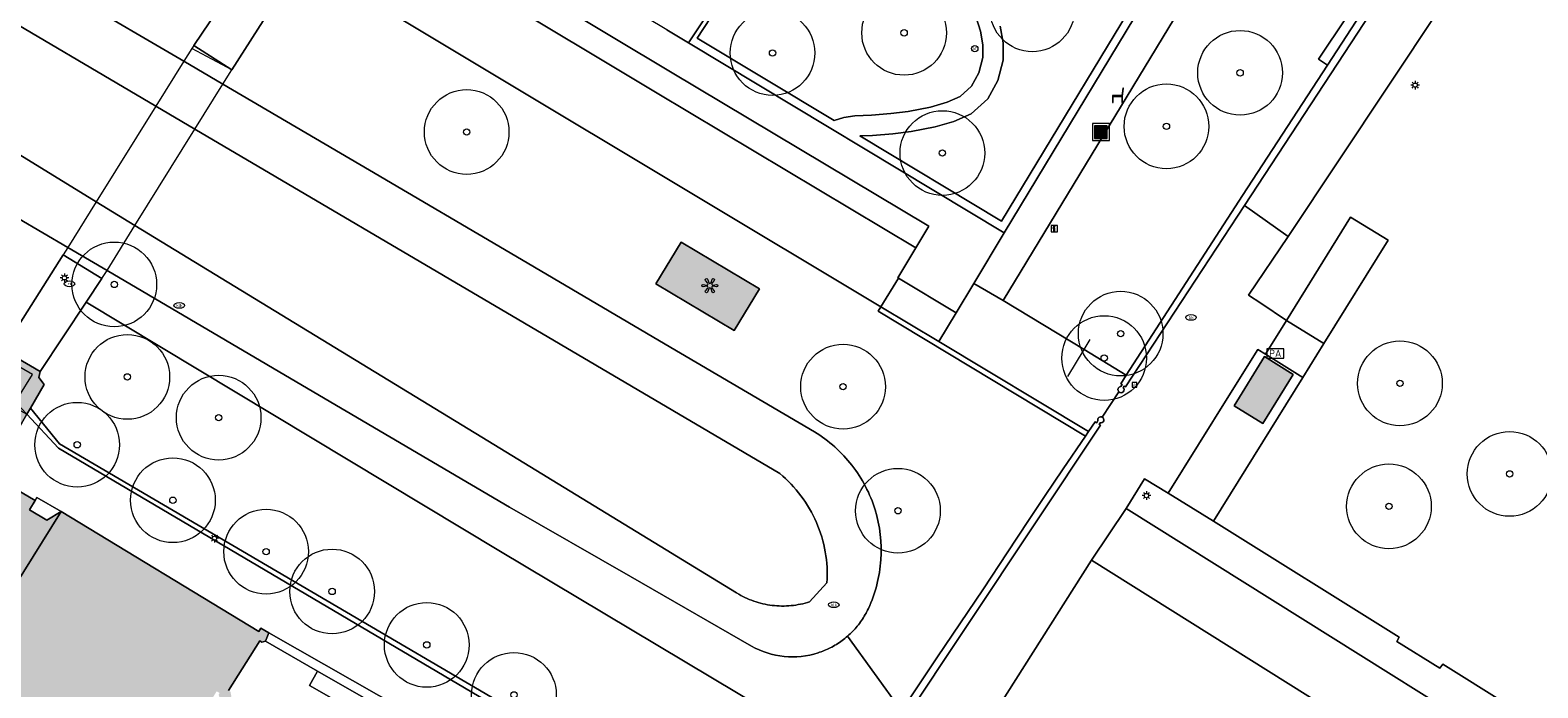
# Model space of a CAD drawing. Header units: metres. Extents: x 187482 to 189800, y 333582 to 335019.
# Tile 232 of 256: x 188946 to 189035, y 334511 to 334550. Entities that reach past the tile are written whole.
import ezdxf
from ezdxf.enums import TextEntityAlignment as Align

# ---------------------------------------------------------------- set-up
doc = ezdxf.new("R2010")
doc.units = ezdxf.units.M
doc.layers.get('0').update_dxf_attribs({"color": 252, "lineweight": 18})
for name, color, linetype, lineweight in [('B-WE-GR-BEPLANTING_CULTUUR_BOSPLANTSOEN-GV', 252, 'Continuous', 18), ('B-WE-GR-BEPLANTING_CULTUUR_HEESTERS-GV', 252, 'Continuous', 18), ('B-WE-GR-BEPLANTING_CULTUUR_ROOS-GV', 252, 'Continuous', 18), ('B-WE-GR-BOOM-S', 252, 'Continuous', 18), ('B-WE-IE-KUNSTOBJECT-S', 252, 'Continuous', 18), ('B-WE-IE-MEUBILAIR-S', 252, 'Continuous', 18), ('B-WE-IE-MEUBILAIR_WEGMEUBILAIR-S', 252, 'Continuous', 18), ('B-WE-IE-MEUBILAIR_WEGMEUBILAIR_AFVALBAK-S', 252, 'Continuous', 18), ('B-WE-IE-TERREINAFSCHEIDING_KUNSTMATIG_HEKWERK-G', 252, 'IE-TERREINAFSCHEIDING_KUNSTMATIG-SO', 18), ('B-WE-IE-TERREINAFSCHEIDING_KUNSTMATIG_MUUR-G', 252, 'IE-TERREINAFSCHEIDING_KUNSTMATIG-SO', 18), ('B-WE-IE-TERREINAFSCHEIDING_KUNSTMATIG_MUUR-GV', 252, 'Continuous', 18), ('B-WE-KW-KUNSTWERK_DEK-GV', 252, 'Continuous', 18), ('B-WE-OG-BEBOUWING-GV', 252, 'Continuous', 18), ('B-WE-OG-TERREIN_BEGROEID-GV', 252, 'Continuous', 18), ('B-WE-OG-TERREIN_ERF-GV', 252, 'Continuous', 18), ('B-WE-OG-TERREIN_OEVER-GV', 252, 'Continuous', 18), ('B-WE-OG-WATER_BEEK-GV', 252, 'Continuous', 18), ('B-WE-OG-WEG-GV', 252, 'Continuous', 18), ('B-WE-VH-GESLOTENVERHARDING_ASFALT-GV', 252, 'Continuous', 18), ('B-WE-VH-HALFVERHARDING_GRAVEL-GV', 252, 'Continuous', 18), ('B-WE-VH-ONVERHARD-GV', 252, 'Continuous', 18), ('B-WE-VH-OPENVERHARDING-GV', 252, 'Continuous', 18), ('B-WE-VH-OPENVERHARDING_BETONELEMENT-GV', 252, 'Continuous', 18), ('B-WE-VH-OPENVERHARDING_SIERBESTRATING-GV', 252, 'Continuous', 18), ('B-WE-VH-OPENVERHARDING_STRAATBAKSTEEN-GV', 252, 'Continuous', 18)]:
    doc.layers.add(name, color=color, linetype=linetype, lineweight=lineweight)
doc.layers.add('B-WE-OG-BEBOUWING-V', color=7, linetype='Continuous', lineweight=18, true_color=0xf0f0f0)
doc.styles.add('NLCS-ISO', font='NLCS-ISO.ttf')
doc.linetypes.add('IE-TERREINAFSCHEIDING_KUNSTMATIG-SO', pattern='A,4,[82,NLCS.SHX,S=0.75,R=90,X=0,Y=0],4,-2', length=10)

# ---------------------------------------------------------------- blocks, each defined once
blk = doc.blocks.new('SIE-WEG_AFVALBAK-SO')
h = blk.add_hatch(color=256)
h.dxf.hatch_style = 1
h.paths.add_polyline_path([(-1.5, -1.5), (1.5, -1.5), (1.5, 1.5), (-1.5, 1.5)])
for points in [[(-2, -2), (2, -2), (2, 2), (-2, 2)], [(-1.5, -1.5), (1.5, -1.5), (1.5, 1.5), (-1.5, 1.5)]]:
    blk.add_lwpolyline(points, close=True)
blk = doc.blocks.new('SIE-MEUBILAIR_BORD_VERKEER-SO')
blk.add_lwpolyline([(-0.5625, -0.5625), (0.5625, -0.5625), (0.5625, 0.5625), (-0.5625, 0.5625)], close=True)
at = {"style": 'NLCS-ISO'}
blk.add_text('vb', height=0.75, dxfattribs=at).set_placement((0, 0), align=Align.MIDDLE_CENTER)
blk = doc.blocks.new('SIE-MEUBILAIR_BORD_INFORMATIE-SO')
h = blk.add_hatch(color=256)
h.dxf.hatch_style = 1
h.paths.add_polyline_path([(0.13, 0.2), (-0.33, 0.2), (-0.33, 0.08), (-0.13, 0.08), (-0.13, -0.65), (0.13, -0.65)])
h = blk.add_hatch(color=256)
h.dxf.hatch_style = 1
edge = h.paths.add_edge_path()
edge.add_arc((0, 0.5), 0.149, 0, 360)
for points in [[(-0.75, -0.75), (0.75, -0.75), (0.75, 0.75), (-0.75, 0.75)], [(0.13, 0.2), (-0.33, 0.2), (-0.33, 0.08), (-0.13, 0.08), (-0.13, -0.65), (0.13, -0.65)]]:
    blk.add_lwpolyline(points, close=True)
blk.add_circle((0, 0.5), 0.149)
blk = doc.blocks.new('SIE-MEUBILAIR_PAAL_LICHTMAST-SO')
for points in [[(-0.62, 0), (-1, 0)], [(-0.71, 0.71), (-0.44, 0.44)], [(0, 1), (0, 0.62)], [(0.44, 0.44), (0.71, 0.71)], [(1, 0), (0.62, 0)], [(-0.71, -0.71), (-0.44, -0.44)], [(0, -0.62), (0, -1)], [(0.44, -0.44), (0.71, -0.71)]]:
    blk.add_lwpolyline(points)
blk.add_circle((0, 0), 0.5)
blk = doc.blocks.new('SIE-MEUBILAIR_PAAL_AFSLUITPAAL-SO')
blk.add_circle((0, 0), 0.75)
at = {"style": 'NLCS-ISO'}
blk.add_text('af', height=0.75, dxfattribs=at).set_placement((0, 0.05), align=Align.MIDDLE_CENTER)
blk = doc.blocks.new('SIE-MEUBILAIR_PUT_RIOOLPUT-SO')
blk.add_ellipse((0, 0), major_axis=(1.25, 0), ratio=0.54)
at = {"style": 'NLCS-ISO'}
blk.add_text('ri', height=0.75, dxfattribs=at).set_placement((-0.04, 0.07), align=Align.MIDDLE_CENTER)
blk = doc.blocks.new('SIE-MEUBILAIR_PUT_KOLK-SO')
blk.add_ellipse((0, 0), major_axis=(1.25, 0), ratio=0.54)
at = {"style": 'NLCS-ISO'}
blk.add_text('klk', height=0.75, dxfattribs=at).set_placement((0.03, 0), align=Align.MIDDLE_CENTER)
blk = doc.blocks.new('SIE-MEUBILAIR_PUT_BRANDKRAAN-SO')
blk.add_ellipse((0, 0), major_axis=(1.25, 0), ratio=0.54)
at = {"style": 'NLCS-ISO'}
blk.add_text('bk', height=0.75, dxfattribs=at).set_placement((0.03, 0), align=Align.MIDDLE_CENTER)
blk = doc.blocks.new('SIE-KUNSTOBJECT-SO')
at = {"flags": 128}
blk.add_lwpolyline([(0.27, -0.73, 0.700208), (-0.27, -0.73), (-0.56, -1.53, -1), (-1.05, -1.25), (-0.5, -0.6, 0.700208), (-0.77, -0.13), (-1.6, -0.28, -1), (-1.6, 0.28), (-0.77, 0.13, 0.700208), (-0.5, 0.6), (-1.05, 1.25, -1), (-0.56, 1.53), (-0.27, 0.73, 0.700208), (0.27, 0.73), (0.56, 1.53, -1), (1.05, 1.25), (0.5, 0.6, 0.700208), (0.77, 0.13), (1.6, 0.28, -1), (1.6, -0.28), (0.77, -0.13, 0.700208), (0.5, -0.6), (1.05, -1.25, -1), (0.56, -1.53)], format="xyb", close=True, dxfattribs=at)
blk = doc.blocks.new('SIE-WEG_PARKEERAUTOMAAT-SO')
at = {"flags": 128}
blk.add_lwpolyline([(-2, -1.095), (2, -1.095), (2, 1.095), (-2, 1.095)], close=True, dxfattribs=at)
at = {"style": 'NLCS-ISO'}
blk.add_text('PA', height=1.75, dxfattribs=at).set_placement((0, 0), align=Align.MIDDLE_CENTER)
blk = doc.blocks.new('SIE-WEG_ZITBANK-SO')
at = {"color": 0, "linetype": 'ByBlock', "lineweight": 18}
blk.add_lwpolyline([(-0.91, -1.63), (-0.91, -0.2), (1.09, -0.2), (1.09, -1.63), (1.29, -1.63), (1.29, -0.21), (1.54, 1.78), (1.33, 1.78), (1.11, 0), (-1.11, 0), (-1.11, -1.63)], close=True, dxfattribs=at)
blk = doc.blocks.new('SGR-BOOM_GBKN-SO')
at = {"color": 0, "linetype": 'ByBlock', "lineweight": 18}
for radius in [2, 0.15]:
    blk.add_circle((0, 0), radius, dxfattribs=at)

msp = doc.modelspace()

# ---------------------------------------------------------------- hatches: boundary and pattern name
at = {"layer": 'B-WE-OG-BEBOUWING-V'}
h = msp.add_hatch(color=256, dxfattribs=at)
h.dxf.hatch_style = 1
h.paths.add_polyline_path([(188945.52, 334527.035), (188945.728, 334527.396), (188946.533, 334528.795), (188946.216, 334529.2), (188946.313, 334529.564), (188944.11, 334530.842), (188935.471, 334535.855), (188924.757, 334542.072), (188914.941, 334547.712), (188914.669, 334547.357), (188914.366, 334547.586), (188914.562, 334547.908), (188911.848, 334549.441), (188908.793, 334551.167), (188907.605, 334551.838), (188907.252, 334551.176), (188906.064, 334548.953), (188904.606, 334546.225), (188905.179, 334545.895), (188905.131, 334545.791), (188905.422, 334545.524), (188905.635, 334545.191), (188905.755, 334544.815), (188905.775, 334544.42), (188916.484, 334539.313), (188943.454, 334523.444)], flags=17)
edge = h.paths.add_edge_path(flags=16)
edge.add_arc((188916.589, 334525.554), 0.192, 269.2213, 316.19144)
edge.add_arc((188916.594, 334525.559), 0.192, 313.80856, 360.7787)
edge.add_arc((188916.594, 334525.565), 0.192, 359.2213, 406.19144)
edge.add_arc((188916.589, 334525.57), 0.192, 43.80856, 90.7787)
edge.add_arc((188916.583, 334525.57), 0.192, 89.2213, 136.19144)
edge.add_arc((188916.578, 334525.565), 0.192, 133.80856, 180.7787)
edge.add_arc((188916.578, 334525.559), 0.192, 179.2213, 226.19144)
edge.add_arc((188916.583, 334525.554), 0.192, 223.80856, 270.7787)
h = msp.add_hatch(color=256, dxfattribs=at)
h.dxf.hatch_style = 1
h.paths.add_polyline_path([(188916.484, 334539.313), (188914.402, 334534.556), (188918.145, 334532.362), (188919.613, 334531.502), (188917.017, 334527.065), (188917.149, 334526.988), (188937.002, 334515.379), (188937.104, 334515.319), (188942.012, 334512.449), (188947.536, 334521.294), (188946.699, 334520.792), (188945.682, 334521.39), (188946.007, 334521.942), (188943.454, 334523.444)], flags=17)
edge = h.paths.add_edge_path(flags=16)
edge.add_arc((188926.59, 334519.687), 0.192, 313.80856, 360.7787)
edge.add_arc((188926.59, 334519.693), 0.192, 359.2213, 406.19144)
edge.add_arc((188926.585, 334519.698), 0.192, 43.80856, 90.7787)
edge.add_arc((188926.579, 334519.698), 0.192, 89.2213, 136.19144)
edge.add_arc((188926.574, 334519.693), 0.192, 133.80856, 180.7787)
edge.add_arc((188926.574, 334519.687), 0.192, 179.2213, 226.19144)
edge.add_arc((188926.579, 334519.682), 0.192, 223.80856, 270.7787)
edge.add_arc((188926.585, 334519.682), 0.192, 269.2213, 316.19144)
edge = h.paths.add_edge_path(flags=16)
edge.add_line((188931.211, 334517.205), (188931.099, 334517.262))
edge.add_line((188931.099, 334517.262), (188930.969, 334517.237))
edge.add_line((188930.969, 334517.237), (188930.892, 334517.155))
edge.add_line((188930.892, 334517.155), (188930.891, 334517.058))
edge.add_line((188930.891, 334517.058), (188930.91, 334516.968))
edge.add_line((188930.91, 334516.968), (188930.991, 334516.883))
edge.add_line((188930.991, 334516.883), (188931.114, 334516.876))
edge.add_line((188931.114, 334516.876), (188931.25, 334516.94))
edge.add_line((188931.25, 334516.94), (188931.27, 334517.064))
edge.add_arc((188931.078, 334517.067), 0.192, 359.2213, 406.19144)
edge = h.paths.add_edge_path(flags=16)
edge.add_line((188936.285, 334514.14), (188936.205, 334514.321))
edge.add_line((188936.205, 334514.321), (188935.976, 334514.308))
edge.add_line((188935.976, 334514.308), (188935.889, 334514.101))
edge.add_line((188935.889, 334514.101), (188935.986, 334513.966))
edge.add_line((188935.986, 334513.966), (188936.124, 334513.944))
edge.add_line((188936.124, 334513.944), (188936.226, 334513.999))
edge.add_arc((188936.093, 334514.137), 0.192, 313.80856, 360.7787)
edge = h.paths.add_edge_path(flags=16)
edge.add_arc((188921.582, 334522.606), 0.192, 313.80856, 360.7787)
edge.add_arc((188921.582, 334522.612), 0.192, 359.2213, 406.19144)
edge.add_arc((188921.577, 334522.617), 0.192, 43.80856, 90.7787)
edge.add_arc((188921.571, 334522.617), 0.192, 89.2213, 136.19144)
edge.add_arc((188921.566, 334522.612), 0.192, 133.80856, 180.7787)
edge.add_arc((188921.566, 334522.606), 0.192, 179.2213, 226.19144)
edge.add_arc((188921.571, 334522.601), 0.192, 223.80856, 270.7787)
edge.add_arc((188921.577, 334522.601), 0.192, 269.2213, 316.19144)
edge = h.paths.add_edge_path(flags=16)
edge.add_arc((188916.589, 334525.554), 0.192, 269.2213, 316.19144)
edge.add_arc((188916.594, 334525.559), 0.192, 313.80856, 360.7787)
edge.add_arc((188916.594, 334525.565), 0.192, 359.2213, 406.19144)
edge.add_arc((188916.589, 334525.57), 0.192, 43.80856, 90.7787)
edge.add_arc((188916.583, 334525.57), 0.192, 89.2213, 136.19144)
edge.add_arc((188916.578, 334525.565), 0.192, 133.80856, 180.7787)
edge.add_arc((188916.578, 334525.559), 0.192, 179.2213, 226.19144)
edge.add_arc((188916.583, 334525.554), 0.192, 223.80856, 270.7787)
h = msp.add_hatch(color=256, dxfattribs=at)
h.dxf.hatch_style = 1
h.paths.add_polyline_path([(188984.165, 334537.203), (188982.667, 334534.739), (188987.291, 334531.978), (188988.789, 334534.442)], flags=17)
h = msp.add_hatch(color=256, dxfattribs=at)
h.dxf.hatch_style = 1
h.paths.add_polyline_path([(189020.317, 334529.394), (189018.614, 334530.448), (189016.84, 334527.54), (189018.524, 334526.487)], flags=17)
h = msp.add_hatch(color=256, dxfattribs=at)
h.dxf.hatch_style = 1
h.paths.add_polyline_path([(188938.757, 334440.071), (188926.433, 334448.333), (188934.615, 334460.335), (188943.94, 334454.204), (188942.301, 334451.751), (188945.142, 334449.86)], flags=16)
h.paths.add_polyline_path([(188924.249, 334476.285), (188921.843, 334472.686), (188925.569, 334470.202), (188923.668, 334467.415), (188925.724, 334466.012), (188915.809, 334451.105), (188927.046, 334432.276), (188927.263, 334432.405), (188927.084, 334432.706), (188931.425, 334439.168), (188934.241, 334437.297), (188928.952, 334429.57), (188928.773, 334429.871), (188928.558, 334429.743), (188932.145, 334423.732), (188955.368, 334458.895), (188933.888, 334473.283), (188936.951, 334478.191), (188937.223, 334477.795), (188937.572, 334477.938), (188937.668, 334478.172), (188937.611, 334478.472), (188937.508, 334478.529), (188939.28, 334481.397), (188939.405, 334481.331), (188939.679, 334481.414), (188939.83, 334481.667), (188939.758, 334481.979), (188939.52, 334482.125), (188939.233, 334482.052), (188939.17, 334481.95), (188938.983, 334482.065), (188945.448, 334492.597), (188945.619, 334492.421), (188945.914, 334492.496), (188946.051, 334492.707), (188946.002, 334493.019), (188945.904, 334493.084), (188946.752, 334494.485), (188946.842, 334494.433), (188947.103, 334494.508), (188948.258, 334493.97), (188948.206, 334493.862), (188948.299, 334493.595), (188948.355, 334493.568), (188948.434, 334493.529), (188948.671, 334493.576), (188948.776, 334493.718), (188948.723, 334493.862), (188948.674, 334493.995), (188950.375, 334496.746), (188950.572, 334496.762), (188950.651, 334496.769), (188950.755, 334496.957), (188950.687, 334497.144), (188950.597, 334497.199), (188950.548, 334497.229), (188950.319, 334497), (188949.186, 334497.789), (188949.123, 334498.223), (188949.025, 334498.291), (188949.958, 334499.631), (188950.347, 334499.643), (188950.476, 334499.862), (188950.383, 334500.136), (188950.192, 334500.283), (188956.73, 334510.688), (188956.906, 334510.591), (188956.845, 334510.489), (188956.936, 334510.232), (188957.198, 334510.087), (188957.47, 334510.166), (188957.599, 334510.399), (188957.54, 334510.672), (188957.43, 334510.741), (188959.273, 334513.669), (188959.393, 334513.594), (188959.617, 334513.646), (188959.806, 334514.147), (188959.33, 334514.41), (188959.229, 334514.226), (188947.536, 334521.294), (188942.012, 334512.449), (188925.812, 334486.156), (188925.718, 334486.213), (188925.655, 334486.112), (188925.553, 334486.174), (188925.165, 334485.544), (188925.59, 334485.282), (188922.702, 334481.267), (188923.377, 334480.88), (188923.594, 334481.139), (188926.618, 334479.012), (188924.552, 334476.048)], flags=17)
h.paths.add_polyline_path([(188905.935, 334427.256), (188908.6, 334424.011), (188908.435, 334423.867), (188912.764, 334419.841), (188920.656, 334411.599), (188921.078, 334412.293), (188920.989, 334412.417), (188924.088, 334417.433), (188924.205, 334417.298), (188924.456, 334417.765), (188924.577, 334417.99), (188924.188, 334418.55), (188924.048, 334418.437), (188916.916, 334429.923), (188910.667, 334425.831), (188909.894, 334427.141), (188908.55, 334429.42), (188907.437, 334428.523)], flags=16)
h.paths.add_polyline_path([(188939.745, 334411.481), (188939.892, 334411.702), (188940.222, 334411.387), (188940.412, 334411.605), (188940.228, 334411.876), (188940.484, 334412.246), (188939.826, 334412.701), (188942.045, 334415.909), (188942.908, 334415.311), (188943.481, 334416.139), (188942.535, 334416.793), (188944.312, 334419.542), (188945.251, 334418.879), (188945.869, 334419.754), (188944.93, 334420.417), (188946.565, 334422.991), (188947.525, 334422.358), (188948.096, 334423.224), (188947.132, 334423.834), (188948.838, 334426.485), (188949.816, 334425.853), (188950.369, 334426.743), (188949.393, 334427.35), (188951.128, 334429.989), (188952.079, 334429.331), (188952.673, 334430.224), (188951.716, 334430.861), (188953.414, 334433.455), (188954.336, 334432.81), (188954.936, 334433.713), (188953.978, 334434.349), (188955.693, 334436.932), (188956.608, 334436.297), (188957.193, 334437.203), (188956.227, 334437.827), (188957.909, 334440.431), (188958.872, 334439.817), (188959.452, 334440.72), (188958.485, 334441.342), (188960.399, 334444.317), (188961.545, 334443.914), (188961.761, 334444.994), (188961.428, 334445.061), (188961.722, 334445.563), (188961.126, 334445.82), (188961.307, 334446.096), (188962.437, 334445.357), (188963.77, 334447.397), (188964.876, 334448.925), (188963.675, 334449.694), (188965.326, 334452.259), (188955.368, 334458.895), (188932.145, 334423.732), (188929.469, 334419.642), (188929.117, 334419.837), (188928.589, 334419.157), (188929.405, 334418.605), (188929.528, 334418.747), (188929.693, 334418.647), (188929.853, 334418.787), (188931.812, 334417.393), (188931.774, 334417.275), (188931.921, 334417.123), (188931.815, 334416.957), (188932.569, 334416.42), (188932.735, 334416.603), (188932.861, 334416.442), (188933.038, 334416.602), (188933.146, 334416.46), (188933.054, 334416.37), (188935.632, 334414.573), (188935.72, 334414.737), (188935.839, 334414.615), (188935.741, 334414.503), (188935.917, 334414.389), (188935.814, 334414.206), (188936.618, 334413.697), (188936.752, 334413.818), (188936.932, 334413.734), (188937.048, 334413.827), (188938.989, 334412.43), (188938.927, 334412.297), (188939.081, 334412.205), (188938.974, 334412.026)], flags=16)
h.paths.add_polyline_path([(188913.008, 334487.952), (188917.215, 334483.739), (188921.413, 334488.971), (188920.256, 334490.324), (188918.655, 334492.198), (188918.32, 334492.591), (188912.926, 334488.035)], flags=16)
h.paths.add_polyline_path([(188923.377, 334480.88), (188922.195, 334479.47), (188921.754, 334479.76), (188921.653, 334479.642), (188920.892, 334478.381), (188924.249, 334476.285), (188924.552, 334476.048), (188926.618, 334479.012), (188923.594, 334481.139)], flags=16)
edge = h.paths.add_edge_path(flags=16)
edge.add_arc((188926.59, 334519.687), 0.192, 313.80856, 360.7787)
edge.add_arc((188926.59, 334519.693), 0.192, 359.2213, 406.19144)
edge.add_arc((188926.585, 334519.698), 0.192, 43.80856, 90.7787)
edge.add_arc((188926.579, 334519.698), 0.192, 89.2213, 136.19144)
edge.add_arc((188926.574, 334519.693), 0.192, 133.80856, 180.7787)
edge.add_arc((188926.574, 334519.687), 0.192, 179.2213, 226.19144)
edge.add_arc((188926.579, 334519.682), 0.192, 223.80856, 270.7787)
edge.add_arc((188926.585, 334519.682), 0.192, 269.2213, 316.19144)
edge = h.paths.add_edge_path(flags=16)
edge.add_line((188931.211, 334517.205), (188931.099, 334517.262))
edge.add_line((188931.099, 334517.262), (188930.969, 334517.237))
edge.add_line((188930.969, 334517.237), (188930.892, 334517.155))
edge.add_line((188930.892, 334517.155), (188930.891, 334517.058))
edge.add_line((188930.891, 334517.058), (188930.91, 334516.968))
edge.add_line((188930.91, 334516.968), (188930.991, 334516.883))
edge.add_line((188930.991, 334516.883), (188931.114, 334516.876))
edge.add_line((188931.114, 334516.876), (188931.25, 334516.94))
edge.add_line((188931.25, 334516.94), (188931.27, 334517.064))
edge.add_arc((188931.078, 334517.067), 0.192, 359.2213, 406.19144)
edge = h.paths.add_edge_path(flags=16)
edge.add_line((188936.285, 334514.14), (188936.205, 334514.321))
edge.add_line((188936.205, 334514.321), (188935.976, 334514.308))
edge.add_line((188935.976, 334514.308), (188935.889, 334514.101))
edge.add_line((188935.889, 334514.101), (188935.986, 334513.966))
edge.add_line((188935.986, 334513.966), (188936.124, 334513.944))
edge.add_line((188936.124, 334513.944), (188936.226, 334513.999))
edge.add_arc((188936.093, 334514.137), 0.192, 313.80856, 360.7787)

# ---------------------------------------------------------------- linework, layer by layer
at = {"layer": 'B-WE-GR-BEPLANTING_CULTUUR_BOSPLANTSOEN-GV', "flags": 128}
for points in [[(188962.138, 334528.547), (188950.254, 334535.532), (188947.933, 334536.884), (188943.486, 334539.475), (188939.039, 334542.066), (188936.803, 334538.159), (188936.858, 334538.128), (188935.471, 334535.855), (188944.11, 334530.842), (188947.659, 334536.445), (188949.95, 334535.042), (188949.024, 334533.647), (188973.396, 334519.005), (188993.803, 334506.815), (188995.107, 334506.052), (188996.18, 334508.17), (188996.271, 334508.145), (188997.18, 334509.546), (188993.999, 334513.944)], [(188988.313, 334513.355), (188981.168, 334517.458), (188974.022, 334521.562), (188962.138, 334528.547)]]:
    msp.add_lwpolyline(points, dxfattribs=at)
msp.add_lwpolyline([(188973.396, 334519.005), (188949.024, 334533.647), (188946.313, 334529.564), (188946.216, 334529.2), (188946.533, 334528.795), (188945.728, 334527.396), (188947.439, 334525.301), (188989.883, 334500.438), (188990.697, 334501.687), (188991.751, 334503.364), (188992.794, 334505.011), (188993.803, 334506.815)], close=True, dxfattribs=at)
at = {"layer": 'B-WE-GR-BEPLANTING_CULTUUR_BOSPLANTSOEN-GV'}
for points in [[(188990.243, 334512.745, -0.102802), (188988.313, 334513.355)], [(188992.622, 334513.092, -0.017059), (188992.255, 334512.958)], [(188992.978, 334513.255, -0.020508), (188992.622, 334513.092)], [(188993.678, 334513.686, -0.041521), (188992.978, 334513.255)], [(188993.999, 334513.944, -0.018962), (188993.678, 334513.686)], [(188992.255, 334512.958, -0.102887), (188990.243, 334512.745)]]:
    msp.add_lwpolyline(points, format="xyb", dxfattribs=at)
at = {"layer": 'B-WE-GR-BEPLANTING_CULTUUR_HEESTERS-GV', "flags": 128}
msp.add_lwpolyline([(188988.814, 334497.083), (188988.807, 334497.087), (188983.436, 334500.143), (188983.335, 334500.078), (188962.695, 334511.885), (188962.208, 334511.022), (188988.264, 334496.187), (188988.279, 334496.211)], close=True, dxfattribs=at)
at = {"layer": 'B-WE-GR-BEPLANTING_CULTUUR_ROOS-GV', "flags": 128}
msp.add_lwpolyline([(189015.367, 334553.832), (189003.191, 334533.746), (189007.963, 334530.855), (189010.457, 334529.344), (189017.333, 334539.95), (189022.34, 334547.651), (189021.819, 334547.99), (189028.393, 334557.825)], dxfattribs=at)
at = {"layer": 'B-WE-IE-TERREINAFSCHEIDING_KUNSTMATIG_HEKWERK-G', "ltscale": 0.2, "flags": 128}
for points in [[(189023.71, 334538.677), (189019.926, 334532.569)], [(189022.125, 334531.206), (189025.93, 334537.323)], [(189007.963, 334530.855), (189008.328, 334531.458)], [(189007.007, 334529.276), (189007.963, 334530.855)], [(189009.038, 334526.867), (189010.028, 334528.357)], [(188945.728, 334527.396), (188947.439, 334525.301), (188989.883, 334500.438)]]:
    msp.add_lwpolyline(points, dxfattribs=at)
at = {"layer": 'B-WE-IE-TERREINAFSCHEIDING_KUNSTMATIG_MUUR-G', "ltscale": 0.2, "flags": 128}
for points in [[(189017.448, 334539.366), (189031.58, 334560.922), (189037.235, 334569.199)], [(189027.651, 334555.784), (189022.34, 334547.651)], [(189022.34, 334547.651), (189017.333, 334539.95)], [(189017.333, 334539.95), (189010.457, 334529.344)], [(189010.423, 334528.651), (189017.448, 334539.366)], [(189025.93, 334537.323), (189023.71, 334538.677)], [(188995.803, 334533.13), (188995.962, 334533.376)], [(188995.803, 334533.13), (189008.051, 334525.75)], [(188995.962, 334533.376), (188999.38, 334531.327)], [(188999.38, 334531.327), (189008.235, 334526.018)], [(189010.457, 334529.344), (189010.132, 334528.842)], [(189010.132, 334528.842), (189010.215, 334528.786)], [(189010.215, 334528.786), (189010.138, 334528.673)], [(189010.28, 334528.616), (189010.339, 334528.706)], [(189010.339, 334528.706), (189010.423, 334528.651)], [(189008.631, 334526.594), (189008.235, 334526.018)], [(189008.715, 334526.539), (189008.631, 334526.594)], [(189008.785, 334526.647), (189008.715, 334526.539)], [(189008.858, 334526.442), (189008.917, 334526.531)], [(189008.942, 334526.387), (189008.858, 334526.442)], [(188997.188, 334508.757), (189008.942, 334526.387)], [(189008.051, 334525.75), (189006.724, 334523.82)], [(189008.235, 334526.018), (189008.051, 334525.75)], [(189006.724, 334523.82), (189005.619, 334522.186)], [(189005.619, 334522.186), (189004.675, 334520.772)], [(189004.675, 334520.772), (189003.416, 334518.868)], [(189003.416, 334518.868), (189002.018, 334516.734)], [(189002.018, 334516.734), (188999.272, 334512.665)], [(188999.272, 334512.665), (188997.18, 334509.546)]]:
    msp.add_lwpolyline(points, dxfattribs=at)
at = {"layer": 'B-WE-IE-TERREINAFSCHEIDING_KUNSTMATIG_MUUR-G', "ltscale": 0.2}
for points in [[(189010.138, 334528.673, 0.671085), (189010.028, 334528.357)], [(189010.028, 334528.357, 0.952994), (189010.28, 334528.616)], [(189009.038, 334526.867, 0.678736), (189008.785, 334526.647)], [(189008.917, 334526.531, 0.877753), (189009.038, 334526.867)]]:
    msp.add_lwpolyline(points, format="xyb", dxfattribs=at)
at = {"layer": 'B-WE-IE-TERREINAFSCHEIDING_KUNSTMATIG_MUUR-GV', "flags": 128}
for points in [[(189010.28, 334528.616), (189010.339, 334528.706), (189010.423, 334528.651), (189017.448, 334539.366), (189031.58, 334560.922), (189037.235, 334569.199), (189034.457, 334571.267), (189026.997, 334576.821), (189009.74, 334588.647)], [(189027.651, 334555.784), (189022.34, 334547.651), (189017.333, 334539.95), (189010.457, 334529.344), (189010.132, 334528.842), (189010.215, 334528.786), (189010.138, 334528.673)], [(189008.785, 334526.647), (189008.715, 334526.539), (189008.631, 334526.594), (189008.235, 334526.018), (189008.051, 334525.75), (189006.724, 334523.82), (189005.619, 334522.186), (189004.675, 334520.772), (189003.416, 334518.868), (189002.018, 334516.734), (188999.272, 334512.665), (188997.18, 334509.546), (188996.271, 334508.145), (188996.18, 334508.17), (188995.107, 334506.052), (188994.907, 334505.657), (188995.342, 334505.432), (188995.377, 334505.499), (188996.327, 334507.334), (188996.632, 334507.923), (188997.188, 334508.757), (189008.942, 334526.387)], [(189008.942, 334526.387), (189008.858, 334526.442), (189008.917, 334526.531)]]:
    msp.add_lwpolyline(points, dxfattribs=at)
for points in [[(188999.38, 334531.327), (188995.962, 334533.376), (188995.803, 334533.13), (189008.051, 334525.75), (189008.235, 334526.018)], [(188945.728, 334527.396), (188945.52, 334527.035), (188947.391, 334525.039), (188989.673, 334500.102), (188989.883, 334500.438), (188947.439, 334525.301)], [(188962.695, 334511.885), (188983.335, 334500.078), (188983.436, 334500.143), (188988.807, 334497.087), (188988.814, 334497.083), (188989.732, 334496.56), (188989.757, 334496.315), (188990.27, 334495.979), (188990.085, 334496.464), (188990.011, 334496.656), (188990.14, 334496.855), (188979.438, 334502.959), (188959.806, 334514.147), (188959.617, 334513.646)]]:
    msp.add_lwpolyline(points, close=True, dxfattribs=at)
at = {"layer": 'B-WE-IE-TERREINAFSCHEIDING_KUNSTMATIG_MUUR-GV'}
for points in [[(189010.138, 334528.673, 0.671085), (189010.028, 334528.357)], [(189010.028, 334528.357, 0.952994), (189010.28, 334528.616)], [(189009.038, 334526.867, 0.678736), (189008.785, 334526.647)], [(189008.917, 334526.531, 0.877753), (189009.038, 334526.867)]]:
    msp.add_lwpolyline(points, format="xyb", dxfattribs=at)
at = {"layer": 'B-WE-KW-KUNSTWERK_DEK-GV', "flags": 128}
for points in [[(188907.292, 334548.271), (188906.064, 334548.953), (188904.606, 334546.225), (188905.179, 334545.895), (188905.131, 334545.791), (188905.422, 334545.524), (188905.635, 334545.191), (188905.755, 334544.815), (188905.775, 334544.42), (188916.484, 334539.313), (188943.454, 334523.444), (188945.52, 334527.035), (188944.855, 334527.746), (188945.039, 334528.083), (188945.854, 334529.386), (188930.259, 334538.373), (188917.86, 334545.579), (188914.669, 334547.357), (188914.366, 334547.586), (188908.43, 334550.514)], [(188949.95, 334535.042), (188950.254, 334535.532), (188951.903, 334538.182), (188955.444, 334543.872), (188957.094, 334546.521), (188957.624, 334547.373), (188955.375, 334548.811), (188955.258, 334548.624), (188954.79, 334547.874), (188953.14, 334545.228), (188949.614, 334539.579), (188947.933, 334536.884), (188947.659, 334536.445)]]:
    msp.add_lwpolyline(points, close=True, dxfattribs=at)
at = {"layer": 'B-WE-OG-BEBOUWING-GV', "flags": 128}
for points in [[(188916.484, 334539.313), (188914.402, 334534.556), (188918.145, 334532.362), (188919.613, 334531.502), (188917.017, 334527.065), (188917.149, 334526.988), (188937.002, 334515.379), (188937.104, 334515.319), (188942.012, 334512.449), (188947.536, 334521.294), (188946.699, 334520.792), (188945.682, 334521.39), (188946.007, 334521.942), (188943.454, 334523.444)], [(188984.165, 334537.203), (188982.667, 334534.739), (188987.291, 334531.978), (188988.789, 334534.442)], [(189020.317, 334529.394), (189018.614, 334530.448), (189016.84, 334527.54), (189018.524, 334526.487)]]:
    msp.add_lwpolyline(points, close=True, dxfattribs=at)
for points in [[(188945.52, 334527.035), (188945.728, 334527.396), (188946.533, 334528.795), (188946.216, 334529.2), (188946.313, 334529.564), (188944.11, 334530.842)], [(188957.43, 334510.741), (188959.273, 334513.669), (188959.393, 334513.594), (188959.617, 334513.646), (188959.806, 334514.147), (188959.33, 334514.41), (188959.229, 334514.226), (188947.536, 334521.294), (188942.012, 334512.449)]]:
    msp.add_lwpolyline(points, dxfattribs=at)
at = {"layer": 'B-WE-OG-TERREIN_BEGROEID-GV', "flags": 128}
for points in [[(188944.895, 334564.018), (188937.167, 334551.211), (188936.879, 334551.37), (188936.837, 334551.298), (188938.644, 334550.282), (188941.829, 334555.486), (188948.31, 334551.68), (188954.79, 334547.874), (188957.094, 334546.521), (188965.748, 334541.441), (188974.402, 334536.36), (188983.221, 334531.178), (188992.039, 334525.997)], [(188993.999, 334513.944), (188997.18, 334509.546), (188999.272, 334512.665), (189002.018, 334516.734), (189003.416, 334518.868), (189004.675, 334520.772), (189005.619, 334522.186), (189006.724, 334523.82), (189008.051, 334525.75), (188995.803, 334533.13), (188995.962, 334533.376), (188961.779, 334553.872), (188957.624, 334547.373), (188955.375, 334548.811), (188959.659, 334555.131), (188944.895, 334564.018)], [(189089.164, 334560.945), (189077.927, 334547.371), (189068.513, 334535.936), (189062.622, 334540.874), (189040.361, 334505.28), (189029.149, 334512.298), (189028.975, 334512.047), (189026.447, 334513.635), (189026.584, 334513.876), (189015.605, 334520.721), (189012.933, 334522.374), (189011.545, 334523.232), (189010.444, 334521.487), (189043.392, 334500.869), (189055.086, 334516.16), (189062.423, 334525.044), (189063.621, 334524.051), (189064.256, 334524.849), (189082.368, 334547.324), (189085.225, 334548.808), (189084.843, 334549.13), (189096.122, 334562.51)], [(189034.895, 334559.885), (189020.018, 334537.538), (189017.681, 334534.077), (189018.41, 334533.588), (189019.926, 334532.569), (189023.71, 334538.677), (189025.93, 334537.323), (189022.125, 334531.206), (189020.887, 334529.214), (189015.605, 334520.721), (189026.584, 334513.876), (189026.447, 334513.635), (189028.975, 334512.047), (189029.149, 334512.298), (189040.361, 334505.28), (189062.622, 334540.874), (189058.217, 334544.566), (189053.592, 334548.396), (189063.767, 334560.738)], [(189003.012, 334549.936), (189003.189, 334548.954), (189003.188, 334547.93), (189002.878, 334546.734), (189002.28, 334545.648), (189001.298, 334544.761), (189000.28, 334544.318), (188999.179, 334543.995), (188997.755, 334543.72), (188996.663, 334543.595), (188995.477, 334543.494), (188994.715, 334543.467), (189003.082, 334538.441), (189012.671, 334554.274)], [(188985.907, 334550.439), (188985.11, 334549.237), (188993.21, 334544.371), (188993.776, 334544.559), (188994.427, 334544.658), (188995.405, 334544.692), (188996.544, 334544.789), (188997.573, 334544.907), (188998.896, 334545.162), (188999.87, 334545.448), (189000.639, 334545.783), (189001.326, 334546.403), (189001.754, 334547.181), (189001.988, 334548.084), (189001.989, 334548.847), (189001.844, 334549.65), (189001.596, 334550.448)], [(189036.111, 334492.868), (189038.276, 334491.568), (189038.381, 334491.546), (189040.665, 334494.458), (189039.283, 334495.641), (189041.095, 334497.946), (189008.409, 334518.428), (189000.486, 334505.962)]]:
    msp.add_lwpolyline(points, dxfattribs=at)
msp.add_lwpolyline([(188984.165, 334537.203), (188988.789, 334534.442), (188987.291, 334531.978), (188982.667, 334534.739)], close=True, dxfattribs=at)
at = {"layer": 'B-WE-OG-TERREIN_BEGROEID-GV'}
for points in [[(188992.039, 334525.997, -0.09125), (188994.255, 334524.027)], [(188994.255, 334524.027, -0.091566), (188995.622, 334521.396)], [(188995.622, 334521.396, -0.091351), (188995.961, 334518.45)], [(188995.961, 334518.45, -0.091199), (188995.227, 334515.577)], [(188994.818, 334514.864, -0.042362), (188994.297, 334514.228)], [(188995.227, 334515.577, -0.040894), (188994.818, 334514.864)], [(188994.297, 334514.228, -0.020607), (188993.999, 334513.944)]]:
    msp.add_lwpolyline(points, format="xyb", dxfattribs=at)
at = {"layer": 'B-WE-OG-TERREIN_ERF-GV', "flags": 128}
msp.add_lwpolyline([(188947.536, 334521.294), (188946.11, 334522.117), (188946.007, 334521.942), (188945.682, 334521.39), (188946.699, 334520.792)], close=True, dxfattribs=at)
at = {"layer": 'B-WE-OG-TERREIN_OEVER-GV', "flags": 128}
for points in [[(188992.039, 334525.997), (188983.221, 334531.178), (188974.402, 334536.36), (188965.748, 334541.441), (188957.094, 334546.521), (188954.79, 334547.874), (188948.31, 334551.68), (188941.829, 334555.486), (188938.644, 334550.282), (188935.043, 334544.395), (188939.039, 334542.066), (188943.486, 334539.475), (188947.933, 334536.884), (188950.254, 334535.532), (188962.138, 334528.547), (188974.022, 334521.562), (188981.168, 334517.458), (188988.313, 334513.355)], [(188987.445, 334516.491), (188972.392, 334525.678), (188951.903, 334538.182), (188949.614, 334539.579), (188940.732, 334545.024), (188939.364, 334545.834), (188940.764, 334548.764), (188940.92, 334548.973), (188942.71, 334551.366), (188953.14, 334545.228), (188955.444, 334543.872), (188974.903, 334532.42), (188989.991, 334523.54)], [(188992.781, 334517.097), (188991.757, 334515.973)]]:
    msp.add_lwpolyline(points, dxfattribs=at)
at = {"layer": 'B-WE-OG-TERREIN_OEVER-GV'}
for points in [[(188994.255, 334524.027, 0.09125), (188992.039, 334525.997)], [(188995.622, 334521.396, 0.091566), (188994.255, 334524.027)], [(188989.991, 334523.54, -0.058771), (188991.244, 334522.224)], [(188991.244, 334522.224, -0.059157), (188992.157, 334520.652)], [(188995.961, 334518.45, 0.091351), (188995.622, 334521.396)], [(188992.157, 334520.652, -0.058653), (188992.679, 334518.911)], [(188992.679, 334518.911, -0.058436), (188992.781, 334517.097)], [(188995.227, 334515.577, 0.091199), (188995.961, 334518.45)], [(188988.455, 334516.011, -0.053595), (188987.445, 334516.491)], [(188989.544, 334515.759, -0.053175), (188988.455, 334516.011)], [(188990.662, 334515.746, -0.054554), (188989.544, 334515.759)], [(188991.757, 334515.973, -0.054021), (188990.662, 334515.746)], [(188994.297, 334514.228, 0.042362), (188994.818, 334514.864)], [(188994.818, 334514.864, 0.040894), (188995.227, 334515.577)], [(188993.999, 334513.944, 0.020607), (188994.297, 334514.228)], [(188988.313, 334513.355, 0.102802), (188990.243, 334512.745)], [(188992.255, 334512.958, 0.017059), (188992.622, 334513.092)], [(188992.622, 334513.092, 0.020508), (188992.978, 334513.255)], [(188992.978, 334513.255, 0.041521), (188993.678, 334513.686)], [(188993.678, 334513.686, 0.018962), (188993.999, 334513.944)], [(188990.243, 334512.745, 0.102887), (188992.255, 334512.958)]]:
    msp.add_lwpolyline(points, format="xyb", dxfattribs=at)
at = {"layer": 'B-WE-OG-WATER_BEEK-GV', "flags": 128}
for points in [[(188989.991, 334523.54), (188974.903, 334532.42), (188955.444, 334543.872), (188953.14, 334545.228), (188942.71, 334551.366), (188940.92, 334548.973), (188940.764, 334548.764), (188939.364, 334545.834), (188940.732, 334545.024), (188949.614, 334539.579), (188951.903, 334538.182), (188972.392, 334525.678), (188987.445, 334516.491)], [(188991.757, 334515.973), (188992.781, 334517.097)]]:
    msp.add_lwpolyline(points, dxfattribs=at)
at = {"layer": 'B-WE-OG-WATER_BEEK-GV'}
for points in [[(188991.244, 334522.224, 0.058771), (188989.991, 334523.54)], [(188992.157, 334520.652, 0.059157), (188991.244, 334522.224)], [(188992.679, 334518.911, 0.058653), (188992.157, 334520.652)], [(188992.781, 334517.097, 0.058436), (188992.679, 334518.911)], [(188987.445, 334516.491, 0.053595), (188988.455, 334516.011)], [(188988.455, 334516.011, 0.053175), (188989.544, 334515.759)], [(188989.544, 334515.759, 0.054554), (188990.662, 334515.746)], [(188990.662, 334515.746, 0.054021), (188991.757, 334515.973)]]:
    msp.add_lwpolyline(points, format="xyb", dxfattribs=at)
at = {"layer": 'B-WE-OG-WEG-GV', "flags": 128}
msp.add_lwpolyline([(189013.356, 334554.44), (188995.536, 334565.406), (188984.602, 334548.959), (189003.252, 334537.756)], close=True, dxfattribs=at)
for points in [[(189012.671, 334554.274), (189003.082, 334538.441), (188994.715, 334543.467), (188995.477, 334543.494), (188996.663, 334543.595), (188997.755, 334543.72), (188999.179, 334543.995), (189000.28, 334544.318), (189001.298, 334544.761), (189002.28, 334545.648), (189002.878, 334546.734), (189003.188, 334547.93), (189003.189, 334548.954), (189003.012, 334549.936)], [(189001.596, 334550.448), (189001.844, 334549.65), (189001.989, 334548.847), (189001.988, 334548.084), (189001.754, 334547.181), (189001.326, 334546.403), (189000.639, 334545.783), (188999.87, 334545.448), (188998.896, 334545.162), (188997.573, 334544.907), (188996.544, 334544.789), (188995.405, 334544.692), (188994.427, 334544.658), (188993.776, 334544.559), (188993.21, 334544.371), (188985.11, 334549.237), (188985.907, 334550.439)]]:
    msp.add_lwpolyline(points, dxfattribs=at)
at = {"layer": 'B-WE-VH-GESLOTENVERHARDING_ASFALT-GV', "flags": 128}
for points in [[(189056.375, 334592.15), (189058.037, 334594.647), (189055.329, 334596.291), (189054.33, 334594.793), (189042.893, 334577.64), (189037.293, 334569.242), (189037.235, 334569.199), (189031.58, 334560.922), (189017.448, 334539.366), (189020.018, 334537.538), (189034.895, 334559.885)], [(188961.779, 334553.872), (188959.659, 334555.131), (188955.375, 334548.811), (188957.624, 334547.373)], [(188914.669, 334547.357), (188914.366, 334547.586), (188908.43, 334550.514), (188907.292, 334548.271), (188945.52, 334527.035), (188944.855, 334527.746), (188945.039, 334528.083), (188945.854, 334529.386), (188930.259, 334538.373), (188917.86, 334545.579)], [(188949.614, 334539.579), (188947.933, 334536.884), (188947.659, 334536.445), (188949.95, 334535.042), (188950.254, 334535.532), (188951.903, 334538.182), (188955.444, 334543.872), (188957.094, 334546.521), (188957.624, 334547.373), (188955.258, 334548.624), (188954.79, 334547.874), (188953.14, 334545.228)], [(188949.95, 334535.042), (188947.659, 334536.445), (188944.11, 334530.842), (188946.313, 334529.564), (188949.024, 334533.647)], [(189019.926, 334532.569), (189018.692, 334530.579), (189020.887, 334529.214), (189022.125, 334531.206)], [(188959.806, 334514.147), (188979.438, 334502.959), (188990.14, 334496.855), (188991.542, 334499.011), (188991.296, 334499.145), (188989.673, 334500.102), (188947.391, 334525.039), (188945.52, 334527.035), (188943.454, 334523.444), (188946.007, 334521.942), (188946.11, 334522.117), (188947.536, 334521.294), (188959.229, 334514.226), (188959.33, 334514.41)], [(189077.25, 334468.521), (189069.286, 334475.313), (189054.572, 334487.86), (189051.197, 334490.738), (189047.182, 334494.162), (189049.413, 334497.094), (189043.392, 334500.869), (189010.444, 334521.487), (189008.409, 334518.428), (189041.095, 334497.946), (189039.283, 334495.641), (189040.665, 334494.458), (189044.387, 334491.273), (189074.743, 334465.294), (189078.032, 334467.872)]]:
    msp.add_lwpolyline(points, close=True, dxfattribs=at)
for points in [[(189010.444, 334521.487), (189011.545, 334523.232), (189012.933, 334522.374), (189016.518, 334528.117), (189018.229, 334530.856), (189018.692, 334530.579), (189019.926, 334532.569), (189018.41, 334533.588), (189017.681, 334534.077), (189020.018, 334537.538), (189017.448, 334539.366), (189010.423, 334528.651), (189010.339, 334528.706), (189010.28, 334528.616)], [(189010.028, 334528.357), (189009.038, 334526.867)], [(189008.917, 334526.531), (189008.858, 334526.442), (189008.942, 334526.387), (188997.188, 334508.757), (188996.632, 334507.923), (188996.327, 334507.334), (188995.377, 334505.499), (188998.748, 334503.545), (189000.486, 334505.962), (189008.409, 334518.428), (189010.444, 334521.487)]]:
    msp.add_lwpolyline(points, dxfattribs=at)
at = {"layer": 'B-WE-VH-GESLOTENVERHARDING_ASFALT-GV'}
for points in [[(189010.28, 334528.616, -0.952994), (189010.028, 334528.357)], [(189009.038, 334526.867, -0.877753), (189008.917, 334526.531)]]:
    msp.add_lwpolyline(points, format="xyb", dxfattribs=at)
at = {"layer": 'B-WE-VH-HALFVERHARDING_GRAVEL-GV', "flags": 128}
for points in [[(188983.314, 334549.723), (188984.602, 334548.959), (188995.536, 334565.406)], [(189013.356, 334554.44), (189003.252, 334537.756), (189001.462, 334534.763), (189003.191, 334533.746), (189015.367, 334553.832)]]:
    msp.add_lwpolyline(points, dxfattribs=at)
at = {"layer": 'B-WE-VH-ONVERHARD-GV', "flags": 128}
msp.add_lwpolyline([(189030.808, 334560.593), (189036.287, 334568.357), (189035.914, 334568.62), (189032.382, 334563.56), (189028.393, 334557.825), (189021.819, 334547.99), (189022.34, 334547.651), (189027.651, 334555.784)], close=True, dxfattribs=at)
at = {"layer": 'B-WE-VH-OPENVERHARDING-GV', "flags": 128}
for points in [[(189022.125, 334531.206), (189025.93, 334537.323), (189023.71, 334538.677), (189019.926, 334532.569)], [(189018.692, 334530.579), (189018.229, 334530.856), (189016.518, 334528.117), (189012.933, 334522.374), (189015.605, 334520.721), (189020.887, 334529.214)], [(189020.317, 334529.394), (189018.524, 334526.487), (189016.84, 334527.54), (189018.614, 334530.448)]]:
    msp.add_lwpolyline(points, close=True, dxfattribs=at)
at = {"layer": 'B-WE-VH-OPENVERHARDING_BETONELEMENT-GV', "flags": 128}
for points in [[(188965.448, 334560.417), (188964.157, 334561.199), (188945.199, 334572.532), (188943.438, 334569.577), (188943.392, 334569.533), (188946.438, 334567.74), (188947.223, 334569.026), (188963.413, 334559.305), (188983.542, 334547.243), (188998.791, 334538.134), (188998.019, 334536.853), (188996.966, 334535.098), (188997.01, 334535.07), (189000.414, 334533.034), (189001.462, 334534.763), (189003.252, 334537.756), (188984.602, 334548.959), (188983.314, 334549.723)], [(189000.414, 334533.034), (188997.01, 334535.07), (188995.962, 334533.376), (188999.38, 334531.327)]]:
    msp.add_lwpolyline(points, close=True, dxfattribs=at)
at = {"layer": 'B-WE-VH-OPENVERHARDING_SIERBESTRATING-GV', "flags": 128}
msp.add_lwpolyline([(188963.413, 334559.305), (188947.223, 334569.026), (188946.438, 334567.74), (188962.58, 334558.086), (188982.749, 334545.981), (188998.019, 334536.853), (188998.791, 334538.134), (188983.542, 334547.243)], close=True, dxfattribs=at)
at = {"layer": 'B-WE-VH-OPENVERHARDING_STRAATBAKSTEEN-GV', "flags": 128}
for points in [[(188944.633, 334564.191), (188944.895, 334564.018), (188959.659, 334555.131), (188961.779, 334553.872), (188995.962, 334533.376), (188997.01, 334535.07), (188996.966, 334535.098), (188998.019, 334536.853), (188982.749, 334545.981), (188962.58, 334558.086), (188946.438, 334567.74), (188943.392, 334569.533), (188943.438, 334569.577), (188941.698, 334570.601), (188932.314, 334576.308), (188932.259, 334576.342), (188932.18, 334576.234)], [(189007.963, 334530.855), (189003.191, 334533.746), (189001.462, 334534.763), (189000.414, 334533.034), (188999.38, 334531.327), (189008.235, 334526.018), (189008.631, 334526.594), (189008.715, 334526.539), (189008.785, 334526.647)], [(189010.138, 334528.673), (189010.215, 334528.786), (189010.132, 334528.842), (189010.457, 334529.344), (189007.963, 334530.855)], [(189009.038, 334526.867), (189010.028, 334528.357)], [(188988.264, 334496.187), (188962.208, 334511.022), (188962.695, 334511.885), (188959.617, 334513.646), (188959.393, 334513.594), (188959.273, 334513.669), (188957.43, 334510.741)]]:
    msp.add_lwpolyline(points, dxfattribs=at)
at = {"layer": 'B-WE-VH-OPENVERHARDING_STRAATBAKSTEEN-GV'}
for points in [[(189010.028, 334528.357, -0.671085), (189010.138, 334528.673)], [(189008.785, 334526.647, -0.678736), (189009.038, 334526.867)]]:
    msp.add_lwpolyline(points, format="xyb", dxfattribs=at)

# ---------------------------------------------------------------- block references
at = {"layer": 'B-WE-GR-BOOM-S', "xscale": 1.25, "yscale": 1.25, "zscale": 1.25}
for p in [(189004.91, 334550.936), (188997.336, 334549.549), (188989.564, 334548.36), (189017.182, 334547.189), (188971.497, 334543.697), (189012.832, 334544.03), (188999.596, 334542.455), (188950.684, 334534.7), (189010.128, 334531.798), (189009.155, 334530.356), (188951.453, 334529.244), (188993.728, 334528.667), (189026.626, 334528.863), (188956.848, 334526.838), (188948.49, 334525.24), (189033.103, 334523.52), (188954.144, 334521.965), (188996.973, 334521.345), (189025.976, 334521.604), (188959.65, 334518.93), (188963.55, 334516.58), (188969.14, 334513.43), (188974.29, 334510.48)]:
    msp.add_blockref('SGR-BOOM_GBKN-SO', p, dxfattribs=at)
at = {"layer": 'B-WE-IE-KUNSTOBJECT-S', "xscale": 0.25, "yscale": 0.25, "zscale": 0.25}
msp.add_blockref('SIE-KUNSTOBJECT-SO', (188985.863, 334534.628), dxfattribs=at)
at = {"layer": 'B-WE-IE-MEUBILAIR-S', "xscale": 0.25, "yscale": 0.25, "zscale": 0.25}
for name, p in [('SIE-MEUBILAIR_PAAL_AFSLUITPAAL-SO', (189001.51, 334548.617)), ('SIE-MEUBILAIR_PAAL_LICHTMAST-SO', (189027.523, 334546.463)), ('SIE-MEUBILAIR_BORD_INFORMATIE-SO', (189006.201, 334537.999)), ('SIE-MEUBILAIR_PAAL_LICHTMAST-SO', (188947.738, 334535.089)), ('SIE-MEUBILAIR_PUT_RIOOLPUT-SO', (188948.033, 334534.737)), ('SIE-MEUBILAIR_PUT_KOLK-SO', (188954.521, 334533.463)), ('SIE-MEUBILAIR_PUT_BRANDKRAAN-SO', (189014.281, 334532.754)), ('SIE-MEUBILAIR_BORD_VERKEER-SO', (189010.943, 334528.774)), ('SIE-MEUBILAIR_PAAL_LICHTMAST-SO', (189011.653, 334522.241)), ('SIE-MEUBILAIR_PAAL_LICHTMAST-SO', (188956.598, 334519.719)), ('SIE-MEUBILAIR_PUT_KOLK-SO', (188993.181, 334515.796))]:
    msp.add_blockref(name, p, dxfattribs=at)
at = {"layer": 'B-WE-IE-MEUBILAIR_WEGMEUBILAIR-S', "xscale": 0.25, "yscale": 0.25, "zscale": 0.25}
for name, p in [('SIE-WEG_ZITBANK-SO', (189009.917, 334545.848)), ('SIE-WEG_PARKEERAUTOMAAT-SO', (189019.259, 334530.632))]:
    msp.add_blockref(name, p, dxfattribs=at)
at = {"layer": 'B-WE-IE-MEUBILAIR_WEGMEUBILAIR_AFVALBAK-S', "xscale": 0.25, "yscale": 0.25, "zscale": 0.25}
msp.add_blockref('SIE-WEG_AFVALBAK-SO', (189008.96, 334543.691), dxfattribs=at)

doc.saveas('drawing.dxf')
